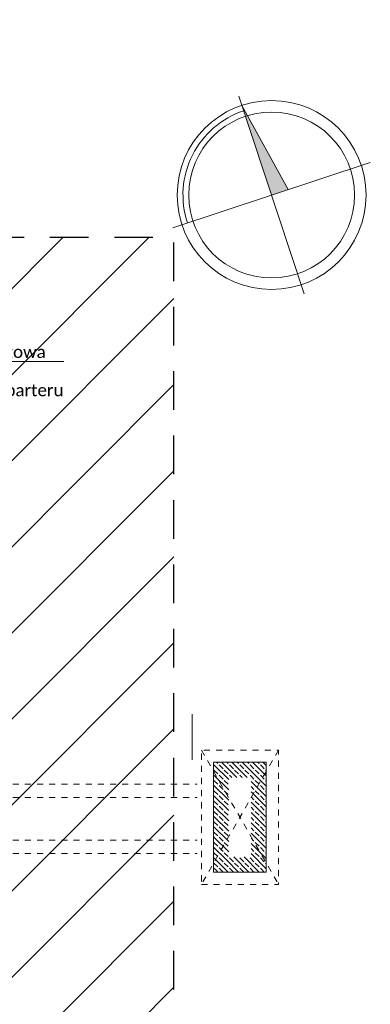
# Model space of a CAD drawing. Header units: millimetres. Extents: x -44596 to 32114, y 34976 to 82978.
# Tile 52 of 63: x 30054 to 30630, y 54908 to 56526. Entities that reach past the tile are written whole.
import ezdxf

# ---------------------------------------------------------------- set-up
doc = ezdxf.new("R2010")
doc.units = ezdxf.units.MM
doc.header["$MEASUREMENT"] = 0
doc.linetypes.add('Dashed-002', pattern=[20, 10, -10])
doc.linetypes.add('Long Dashed', pattern=[105.83333, 63.499999, -42.333331])
for name, color, linetype in [('__PROJEKTOWANE', 7, 'Continuous'), ('__PROJEKTOWANE_WYPOSAŻENIE', 7, 'Continuous'), ('z-pn', 7, 'Continuous')]:
    doc.layers.add(name, color=color, linetype=linetype)
doc.styles.add('GENERATED_STYLE_7', font='txt')
pattern_1 = [(315, (5608618.168, 4486378.817), (8.485281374, 8.485281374), []), (315, (5608622.411, 4486383.059), (8.485281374, 8.485281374), [9, -3])]

msp = doc.modelspace()

# ---------------------------------------------------------------- hatches: boundary and pattern name
at = {"layer": '__PROJEKTOWANE', "linetype": 'Continuous', "lineweight": 13}
h = msp.add_hatch(dxfattribs=at)
h.set_pattern_fill('Bloczki_ceramiczne_kopia_43', color=251, style=0, pattern_type=2)
h.set_pattern_definition([(45, (5608535.79, 4486378.82), (-70.7106781, 70.7106781), [])])
h.paths.add_polyline_path([(29650.2, 54617.5), (29950.2, 54617.5), (29950.2, 55810.5), (29669.2, 55810.5), (29669.2, 56706.5), (30029.3, 56706.5), (30027.4, 56167.5), (30307.2, 56167.5), (30307.2, 54260.5), (30007.2, 54260.5), (30007.2, 53759.5), (28068.2, 53759.5), (28068.2, 54560.5), (27769.2, 54560.5), (27768.2, 55446.7), (26382.4, 55446.6), (26382.4, 55792.5), (28125.2, 55792.5), (28125.2, 54917.5), (28425.2, 54917.5), (28425.2, 54116.5), (29650.2, 54116.5)])
at = {"layer": '__PROJEKTOWANE', "linetype": 'Continuous', "lineweight": 0}
h = msp.add_hatch(dxfattribs=at)
h.set_pattern_fill('beton_zbrojony', color=251, style=0, pattern_type=2)
h.set_pattern_definition(pattern_1)
h.paths.add_polyline_path([(30397.2, 55280.6), (30434, 55280.6), (30459, 55305.6), (30372.2, 55305.6)])
h = msp.add_hatch(dxfattribs=at)
h.set_pattern_fill('beton_zbrojony', color=251, style=0, pattern_type=2)
h.set_pattern_definition(pattern_1)
h.paths.add_polyline_path([(30372.2, 55305.6), (30372.2, 55125), (30397.2, 55150), (30397.2, 55280.6)])
h = msp.add_hatch(dxfattribs=at)
h.set_pattern_fill('beton_zbrojony', color=251, style=0, pattern_type=2)
h.set_pattern_definition(pattern_1)
h.paths.add_polyline_path([(30434, 55280.6), (30434, 55150), (30459, 55125), (30459, 55305.6)])
h = msp.add_hatch(dxfattribs=at)
h.set_pattern_fill('beton_zbrojony', color=251, style=0, pattern_type=2)
h.set_pattern_definition(pattern_1)
h.paths.add_polyline_path([(30434, 55150), (30397.2, 55150), (30372.2, 55125), (30459, 55125)])
at = {"layer": 'z-pn', "linetype": 'Continuous', "lineweight": 13}
msp.add_hatch(color=7, dxfattribs=at).paths.add_polyline_path([(30419, 56384.8), (30495.1, 56246.5), (30467.7, 56237.5)])

# ---------------------------------------------------------------- linework, layer by layer
at = {"layer": '__PROJEKTOWANE', "color": 251, "linetype": 'Continuous', "lineweight": 13}
for p, q in [((30126.1, 55964.1), (29871.4, 55964.1)), ((30337.3, 55384.5), (30337.3, 55309.6))]:
    msp.add_line(p, q, dxfattribs=at)
at = {"layer": '__PROJEKTOWANE', "color": 251, "linetype": 'Long Dashed', "lineweight": 25, "flags": 128}
msp.add_lwpolyline([(27766.3, 55446.6), (27769.3, 54560.5), (28068.2, 54560.5), (28068.2, 53759.5), (30007.2, 53759.5), (30007.2, 54260.5), (30307.2, 54260.5), (30307.2, 56167.5), (30027.4, 56167.5), (30029.2, 56678.3)], dxfattribs=at)
at = {"layer": '__PROJEKTOWANE', "color": 251, "linetype": 'Continuous', "lineweight": 13, "flags": 128}
for points in [[(30459, 55305.6), (30372.2, 55305.6)], [(30459, 55125), (30459, 55305.6)], [(30372.2, 55125), (30459, 55125)]]:
    msp.add_lwpolyline(points, dxfattribs=at)
msp.add_lwpolyline([(30459, 55305.6), (30372.2, 55305.6), (30372.2, 55125), (30459, 55125)], close=True, dxfattribs=at)
at = {"layer": '__PROJEKTOWANE_WYPOSAŻENIE', "color": 251, "linetype": 'Dashed-002', "lineweight": 13}
for p, q in [((30352.2, 55325.6), (30479, 55105)), ((30479, 55325.6), (30352.2, 55105))]:
    msp.add_line(p, q, dxfattribs=at)
at = {"layer": '__PROJEKTOWANE_WYPOSAŻENIE', "color": 251, "linetype": 'Dashed-002', "lineweight": 13, "flags": 128}
msp.add_lwpolyline([(30352.2, 55105), (30479, 55105), (30479, 55325.6), (30352.2, 55325.6)], close=True, dxfattribs=at)
for points in [[(29922.2, 55269.6), (30345.2, 55269.6)], [(29922.2, 55247.7), (30345.2, 55247.7)], [(29922.2, 55177.7), (30345.2, 55177.7)], [(29922.2, 55155.8), (30345.2, 55155.8)]]:
    msp.add_lwpolyline(points, dxfattribs=at)
at = {"layer": 'z-pn', "color": 7, "linetype": 'Continuous', "lineweight": 13}
for p, q in [((30521.4, 56075.2), (30414, 56399.7)), ((30419, 56384.8), (30495.1, 56246.5)), ((30305.5, 56183.8), (30629.9, 56291.1))]:
    msp.add_line(p, q, dxfattribs=at)
at = {"layer": 'z-pn', "color": 7, "linetype": 'Continuous', "lineweight": 13, "flags": 128}
msp.add_lwpolyline([(30421.9, 56375.8, 0.414214), (30329.4, 56191.7)], format="xyb", dxfattribs=at)
at = {"layer": 'z-pn', "color": 7, "linetype": 'Continuous', "lineweight": 13}
for radius in [155.2, 136.3]:
    msp.add_circle((30467.7, 56237.5), radius, dxfattribs=at)

# ---------------------------------------------------------------- texts
at = {"layer": '__PROJEKTOWANE', "color": 251, "linetype": 'Continuous', "lineweight": 13, "insert": (29877.6, 55901.9), "char_height": 20, "attachment_point": 7, "line_spacing_factor": 0.943192, "style": 'GENERATED_STYLE_7'}
msp.add_mtext('\\A1;{\\pql;\\fCalibri Light|b0|i0|c238|p34;skrzynka  gazowa\\P\\pql;\\fCalibri Light|b0|i0|c238|p34;na elewacji \\P\\pql;\\fCalibri Light|b0|i0|c238|p34;w poziomie parteru }', dxfattribs=at)

doc.saveas('drawing.dxf')
